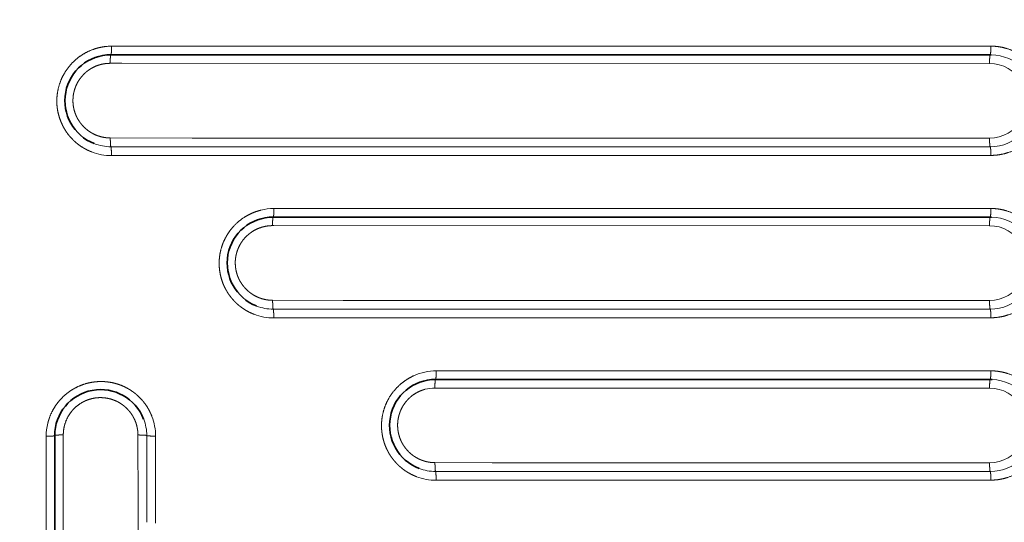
# Model space of a CAD drawing. Extents: x 117 to 1015, y -24 to 896.
# Tile 10 of 24: x 736 to 907, y 220 to 308. Entities that reach past the tile are written whole.
import ezdxf
from ezdxf.enums import TextEntityAlignment as Align

# ---------------------------------------------------------------- set-up
doc = ezdxf.new("R2010")
doc.units = 0
doc.layers.get('0').update_dxf_attribs({"lineweight": 13})
doc.styles.get("Standard").update_dxf_attribs({"font": 'isocp.shx'})
doc.dimstyles.get("Standard").update_dxf_attribs({"dimtxt": 2.5, "dimasz": 2.5, "dimexe": 1.25, "dimexo": 0.625, "dimtad": 1, "dimcen": 2.5, "dimadec": 0, "dimazin": 0, "dimtfac": 1, "dimtmove": 0, "dimatfit": 0, "dimfxl": 0, "dimarcsym": 0})

# ---------------------------------------------------------------- blocks, each defined once
blk = doc.blocks.new('*D')
at = {"color": 7, "lineweight": 13}
for p, q in [((222.5, 820.5), (131.37, 820.5)), ((133.37, 20.5), (133.37, 820.5)), ((524.07, 494.39), (625.89, 387.57)), ((194.5, 48.5), (194.5, -23.6)), ((994.5, 48.5), (994.5, -23.6)), ((222.5, 20.5), (131.37, 20.5)), ((194.5, -21.6), (994.5, -21.6))]:
    blk.add_line(p, q, dxfattribs=at)
for points in [[(133.89, 818.57), (133.37, 820.5), (132.85, 818.57)], [(564.81, 452.39), (563.11, 453.43), (564.06, 451.68)], [(624.19, 388.61), (625.89, 387.57), (624.94, 389.32)], [(132.85, 22.43), (133.37, 20.5), (133.89, 22.43)], [(196.43, -21.08), (194.5, -21.6), (196.43, -22.12)], [(992.57, -22.12), (994.5, -21.6), (992.57, -21.08)]]:
    blk.add_lwpolyline(points, dxfattribs=at)
for s, rotation, p, p2 in [('%%c', 313.6296, (525.52, 495.77), (532.6, 488.33)), ('91', 313.6296, (533.29, 487.61), (551.98, 468)), ('800', 90, (131.37, 399.48), (131.37, 441.52))]:
    blk.add_text(s, height=14, rotation=rotation, dxfattribs=at).set_placement(p, p2, align=Align.FIT)
blk.add_text('800', height=14, dxfattribs=at).set_placement((573.48, -19.6), (615.52, -19.6), align=Align.FIT)
blk = doc.blocks.new('BLOCK8')
at = {"color": 7, "lineweight": 13}
for p, q in [((310.12, -117.56), (157.19, -117.57)), ((309.88, -120.56), (158.96, -120.55)), ((171.18, -133.55), (309.88, -133.56)), ((174.11, -135.06), (310, -135.06)), ((174.24, -136.57), (310.12, -136.56)), ((310.12, -145.8), (185.42, -145.81)), ((309.89, -148.79), (185.42, -148.78)), ((197.48, -161.78), (309.89, -161.79)), ((200.38, -163.29), (310, -163.29)), ((200.5, -164.81), (310.11, -164.8)), ((310.11, -174.03), (213.65, -174.04)), ((309.89, -177.03), (213.41, -177.02)), ((145.8, -310.12), (145.81, -185.42)), ((148.78, -185.42), (148.79, -309.89)), ((223.35, -190.01), (309.89, -190.02)), ((226.18, -191.53), (310, -191.53)), ((226.29, -193.05), (310.11, -193.04)), ((161.79, -309.89), (161.78, -197.48))]:
    blk.add_line(p, q, dxfattribs=at)
at = {"color": 7, "lineweight": 13, "ltscale": 0.004222}
blk.add_line((310.29, -117.56), (310.12, -117.56), dxfattribs=at)
at = {"color": 7, "lineweight": 35}
for p, q in [((157.06, -119.06), (310, -119.06)), ((185.29, -147.3), (310, -147.3)), ((213.53, -175.53), (310, -175.53)), ((147.29, -310), (147.29, -185.3))]:
    blk.add_line(p, q, dxfattribs=at)
at = {"color": 7, "lineweight": 35, "ltscale": 0.003556}
blk.add_line((310.14, -119.06), (310, -119.06), dxfattribs=at)
at = {"color": 7, "lineweight": 13, "ltscale": 0.050602}
blk.add_line((158.96, -120.55), (156.94, -120.55), dxfattribs=at)
at = {"color": 7, "lineweight": 13, "ltscale": 0.355494}
blk.add_line((171.18, -133.55), (156.96, -133.53), dxfattribs=at)
at = {"color": 7, "lineweight": 13, "ltscale": 0.356059}
blk.add_line((171.3, -135.06), (157.06, -135.06), dxfattribs=at)
at = {"color": 7, "lineweight": 13, "ltscale": 0.070314}
blk.add_line((174.11, -135.06), (171.3, -135.06), dxfattribs=at)
at = {"color": 7, "lineweight": 13, "ltscale": 0.356623}
blk.add_line((157.15, -136.6), (171.42, -136.57), dxfattribs=at)
at = {"color": 7, "lineweight": 13, "ltscale": 0.070423}
blk.add_line((171.42, -136.57), (174.24, -136.57), dxfattribs=at)
at = {"color": 7, "lineweight": 13, "ltscale": 0.006557}
blk.add_line((310.38, -145.8), (310.12, -145.8), dxfattribs=at)
at = {"color": 7, "lineweight": 13, "ltscale": 0.00608}
for p, q in [((185.42, -148.78), (185.17, -148.78)), ((148.78, -185.42), (148.78, -185.17))]:
    blk.add_line(p, q, dxfattribs=at)
at = {"color": 7, "lineweight": 35, "ltscale": 0.005523}
blk.add_line((310.22, -147.3), (310, -147.3), dxfattribs=at)
at = {"color": 7, "lineweight": 13, "ltscale": 0.307277}
blk.add_line((197.48, -161.78), (185.19, -161.76), dxfattribs=at)
at = {"color": 7, "lineweight": 13, "ltscale": 0.307764}
blk.add_line((197.6, -163.29), (185.29, -163.29), dxfattribs=at)
at = {"color": 7, "lineweight": 13, "ltscale": 0.069348}
for p, q in [((200.38, -163.29), (197.6, -163.29)), ((163.29, -197.6), (163.29, -200.38))]:
    blk.add_line(p, q, dxfattribs=at)
at = {"color": 7, "lineweight": 13, "ltscale": 0.308251}
blk.add_line((185.39, -164.83), (197.72, -164.81), dxfattribs=at)
at = {"color": 7, "lineweight": 13, "ltscale": 0.069456}
for p, q in [((197.72, -164.81), (200.5, -164.81)), ((164.81, -197.72), (164.81, -200.5))]:
    blk.add_line(p, q, dxfattribs=at)
at = {"color": 7, "lineweight": 13, "ltscale": 0.307278}
blk.add_line((161.76, -185.19), (161.78, -197.48), dxfattribs=at)
at = {"color": 7, "lineweight": 13, "ltscale": 0.307765}
blk.add_line((163.29, -197.6), (163.29, -185.29), dxfattribs=at)
at = {"color": 7, "lineweight": 13, "ltscale": 0.308253}
blk.add_line((164.81, -197.72), (164.83, -185.39), dxfattribs=at)
at = {"color": 7, "lineweight": 13, "ltscale": 0.24792}
blk.add_line((223.35, -190.01), (213.43, -190), dxfattribs=at)
at = {"color": 7, "lineweight": 13, "ltscale": 0.248311}
blk.add_line((223.46, -191.53), (213.53, -191.53), dxfattribs=at)
at = {"color": 7, "lineweight": 13, "ltscale": 0.067872}
blk.add_line((226.18, -191.53), (223.46, -191.53), dxfattribs=at)
at = {"color": 7, "lineweight": 13, "ltscale": 0.248703}
blk.add_line((213.62, -193.06), (223.57, -193.05), dxfattribs=at)
at = {"color": 7, "lineweight": 13, "ltscale": 0.067977}
blk.add_line((223.57, -193.05), (226.29, -193.05), dxfattribs=at)
at = {"color": 7, "lineweight": 13}
for centre, radius, start, end in [((157.19, -127.07), 9.5, 90.0024, 94.6462), ((309.99, -127.06), 8, 270.0346, 88.9453), ((309.88, -127.06), 6.5, 269.9961, 90.0094), ((157.06, -127.06), 8, 248.8226, 269.9944), ((157.14, -127.11), 9.49, 248.8907, 270.0884), ((185.42, -155.3), 9.5, 90.0036, 103.9606), ((309.89, -155.29), 6.5, 269.9963, 90.012), ((310, -155.29), 8, 270.0329, 88.3827), ((185.37, -155.34), 9.49, 248.9841, 270.0882), ((185.29, -155.3), 8, 248.9158, 269.9939), ((213.65, -183.54), 9.5, 90.0056, 114.1853), ((310.11, -183.53), 9.5, 87.5965, 90.0055), ((310, -183.53), 8, 270.0306, 87.5576), ((213.41, -183.52), 6.5, 89.9946, 105.1427), ((309.89, -183.53), 6.5, 269.9964, 90.0161), ((155.3, -185.42), 9.5, 166.0394, 179.9964), ((155.3, -185.29), 8, 0.0061, 21.0842), ((155.34, -185.37), 9.49, 359.9118, 21.0159), ((213.53, -183.53), 8, 249.0463, 269.9955), ((213.61, -183.58), 9.49, 249.1158, 270.089)]:
    blk.add_arc(centre, radius, start, end, dxfattribs=at)
at = {"color": 7, "lineweight": 35}
for centre, start, end in [((157.06, -127.06), 90, 248.8199), ((185.29, -155.29), 90, 248.9124), ((213.53, -183.53), 90, 249.0445), ((310, -183.53), 87.5914, 90), ((155.29, -185.3), 21.0876, 180.0006)]:
    blk.add_arc(centre, 8, start, end, dxfattribs=at)
at = {"color": 7, "lineweight": 13}
for points, knots in [([(156.42, -117.6), (155.52, -117.67), (154.67, -117.85), (153.87, -118.11), (152.18, -118.87), (150.76, -119.97), (150.05, -120.68), (148.97, -122.08), (148.22, -123.75), (147.96, -124.52), (147.67, -125.85), (147.63, -127.31), (147.66, -127.91), (147.78, -128.85), (148.04, -129.82), (148.16, -130.18), (148.41, -130.86), (148.74, -131.53), (148.91, -131.85), (149.24, -132.39), (149.62, -132.91), (149.79, -133.12), (150.16, -133.54), (150.55, -133.94), (150.76, -134.14), (151.13, -134.46), (151.51, -134.75), (151.67, -134.87), (152.05, -135.12), (152.44, -135.35), (152.66, -135.48), (153.01, -135.66), (153.36, -135.81), (153.48, -135.86), (153.6, -135.91), (153.72, -135.96)], [0, 0, 0, 0, 0, 0, 6.358322, 6.358322, 6.358322, 14.368454, 14.368454, 14.368454, 20.43562, 20.43562, 20.43562, 24.264565, 24.264565, 24.264565, 26.440867, 26.440867, 26.440867, 28.384297, 28.384297, 28.384297, 29.772413, 29.772413, 29.772413, 31.254575, 31.254575, 31.254575, 32.280894, 32.280894, 32.280894, 33.678081, 33.678081, 33.678081, 34.424029, 34.424029, 34.424029, 34.424029, 34.424029, 34.424029]), ([(157.06, -119.06), (157.07, -119.06), (157.08, -119.04), (157.09, -119.01), (157.12, -118.88), (157.15, -118.65), (157.16, -118.47), (157.18, -118.19), (157.18, -117.88), (157.18, -117.78), (157.19, -117.67), (157.19, -117.57)], [0, 0, 0, 0, 0, 0, 0.719139, 0.719139, 0.719139, 2.191395, 2.191395, 2.191395, 2.958954, 2.958954, 2.958954, 2.958954, 2.958954, 2.958954]), ([(310, -119.06), (310.01, -119.06), (310.02, -119.04), (310.03, -119.01), (310.06, -118.88), (310.08, -118.65), (310.09, -118.47), (310.11, -118.18), (310.11, -117.88), (310.12, -117.77), (310.12, -117.67), (310.12, -117.56)], [0, 0, 0, 0, 0, 0, 0.720418, 0.720418, 0.720418, 2.196611, 2.196611, 2.196611, 2.966432, 2.966432, 2.966432, 2.966432, 2.966432, 2.966432]), ([(310.12, -136.56), (311.12, -136.56), (312.13, -136.43), (313.12, -136.16), (315, -135.37), (316.6, -134.11), (317.31, -133.38), (318.53, -131.74), (319.27, -129.85), (319.52, -128.86), (319.74, -126.83), (319.42, -124.82), (319.13, -123.84), (318.29, -121.98), (317, -120.41), (316.25, -119.71), (314.7, -118.61), (312.92, -117.92), (312.05, -117.7), (311.17, -117.58), (310.29, -117.56)], [0, 0, 0, 0, 0, 0, 7.177084, 7.177084, 7.177084, 14.346085, 14.346085, 14.346085, 21.512574, 21.512574, 21.512574, 28.67844, 28.67844, 28.67844, 35.847028, 35.847028, 35.847028, 42.136314, 42.136314, 42.136314, 42.136314, 42.136314, 42.136314]), ([(156.94, -120.55), (156.94, -120.25), (156.94, -119.94), (156.96, -119.64), (156.98, -119.31), (157.02, -119.12), (157.03, -119.09), (157.04, -119.07), (157.05, -119.06), (157.06, -119.06), (157.06, -119.06), (157.06, -119.06)], [0, 0, 0, 0, 0, 0, 2.135428, 2.135428, 2.135428, 2.707901, 2.707901, 2.707901, 2.82771, 2.82771, 2.82771, 2.82771, 2.82771, 2.82771]), ([(309.88, -120.56), (309.88, -120.25), (309.89, -119.95), (309.9, -119.64), (309.93, -119.3), (309.97, -119.12), (309.97, -119.09), (309.99, -119.07), (310, -119.06), (310, -119.06), (310, -119.06), (310, -119.06)], [0, 0, 0, 0, 0, 0, 2.220196, 2.220196, 2.220196, 2.863274, 2.863274, 2.863274, 2.957213, 2.957213, 2.957213, 2.957213, 2.957213, 2.957213]), ([(156.94, -120.55), (156.2, -120.55), (155.52, -120.65), (154.87, -120.83), (154.06, -121.17), (153.34, -121.62), (153.14, -121.76), (152.63, -122.15), (152.16, -122.61), (151.89, -122.92), (151.36, -123.64), (150.95, -124.47), (150.77, -124.94), (150.59, -125.6), (150.49, -126.31), (150.48, -126.47), (150.46, -126.8), (150.46, -127.13), (150.46, -127.3), (150.48, -127.62), (150.52, -127.95), (150.55, -128.11), (150.6, -128.41), (150.68, -128.73), (150.73, -128.88), (150.82, -129.17), (150.93, -129.46), (150.99, -129.6), (151.11, -129.87), (151.25, -130.14), (151.33, -130.27), (151.51, -130.58), (151.72, -130.88), (151.86, -131.06), (152.08, -131.32), (152.31, -131.57), (152.39, -131.65), (152.56, -131.81), (152.74, -131.97), (152.83, -132.04), (153.04, -132.22), (153.26, -132.37), (153.39, -132.46), (153.7, -132.65), (154.01, -132.82), (154.18, -132.91), (154.54, -133.07), (154.89, -133.19), (155.07, -133.25), (155.58, -133.39), (156.06, -133.48), (156.37, -133.51), (156.67, -133.53), (156.96, -133.53)], [0, 0, 0, 0, 0, 0, 5.965221, 5.965221, 5.965221, 8.295265, 8.295265, 8.295265, 12.378426, 12.378426, 12.378426, 17.027745, 17.027745, 17.027745, 18.410196, 18.410196, 18.410196, 19.679837, 19.679837, 19.679837, 20.825245, 20.825245, 20.825245, 21.872505, 21.872505, 21.872505, 22.7861, 22.7861, 22.7861, 23.630617, 23.630617, 23.630617, 24.806309, 24.806309, 24.806309, 25.427431, 25.427431, 25.427431, 26.048553, 26.048553, 26.048553, 26.919843, 26.919843, 26.919843, 28.099073, 28.099073, 28.099073, 29.328854, 29.328854, 29.328854, 31.665918, 31.665918, 31.665918, 31.665918, 31.665918, 31.665918]), ([(156.96, -133.53), (156.96, -133.84), (156.96, -134.14), (156.97, -134.45), (156.99, -134.8), (157.03, -134.99), (157.04, -135.02), (157.04, -135.05), (157.05, -135.06), (157.06, -135.06), (157.06, -135.06), (157.06, -135.06)], [0, 0, 0, 0, 0, 0, 2.222533, 2.222533, 2.222533, 2.864686, 2.864686, 2.864686, 2.958147, 2.958147, 2.958147, 2.958147, 2.958147, 2.958147]), ([(309.88, -133.56), (309.88, -133.86), (309.89, -134.17), (309.9, -134.47), (309.93, -134.82), (309.97, -135), (309.97, -135.03), (309.98, -135.05), (310, -135.06), (310, -135.06), (310, -135.06), (310, -135.06)], [0, 0, 0, 0, 0, 0, 2.222386, 2.222386, 2.222386, 2.865786, 2.865786, 2.865786, 2.959697, 2.959697, 2.959697, 2.959697, 2.959697, 2.959697]), ([(157.06, -135.06), (157.07, -135.06), (157.07, -135.08), (157.08, -135.1), (157.1, -135.21), (157.12, -135.38), (157.13, -135.5), (157.14, -135.79), (157.15, -136.1), (157.15, -136.26), (157.15, -136.43), (157.15, -136.6)], [0, 0, 0, 0, 0, 0, 0.632139, 0.632139, 0.632139, 1.780252, 1.780252, 1.780252, 2.987107, 2.987107, 2.987107, 2.987107, 2.987107, 2.987107]), ([(310, -135.06), (310.01, -135.06), (310.02, -135.08), (310.03, -135.11), (310.06, -135.24), (310.08, -135.47), (310.09, -135.65), (310.11, -135.94), (310.11, -136.24), (310.11, -136.35), (310.12, -136.46), (310.12, -136.56)], [0, 0, 0, 0, 0, 0, 0.72095, 0.72095, 0.72095, 2.199053, 2.199053, 2.199053, 2.969703, 2.969703, 2.969703, 2.969703, 2.969703, 2.969703]), ([(183.13, -146.09), (181.93, -146.39), (180.83, -146.87), (179.83, -147.5), (178.21, -148.88), (177.02, -150.69), (176.57, -151.6), (176.06, -153.09), (175.88, -154.78), (175.86, -155.38), (175.91, -156.34), (176.09, -157.34), (176.18, -157.71), (176.38, -158.41), (176.66, -159.12), (176.81, -159.45), (177.06, -159.93), (177.35, -160.4), (177.44, -160.55), (177.69, -160.92), (177.96, -161.27), (178.14, -161.48), (178.44, -161.83), (178.77, -162.16), (178.91, -162.29), (179.2, -162.56), (179.5, -162.8), (179.66, -162.92), (179.96, -163.14), (180.27, -163.34), (180.42, -163.44), (180.81, -163.67), (181.21, -163.88), (181.47, -164), (181.72, -164.1), (181.97, -164.2)], [0, 0, 0, 0, 0, 0, 9.47848, 9.47848, 9.47848, 17.502139, 17.502139, 17.502139, 21.573573, 21.573573, 21.573573, 23.87675, 23.87675, 23.87675, 25.894066, 25.894066, 25.894066, 26.823291, 26.823291, 26.823291, 28.215253, 28.215253, 28.215253, 29.203534, 29.203534, 29.203534, 30.225327, 30.225327, 30.225327, 31.161415, 31.161415, 31.161415, 32.720272, 32.720272, 32.720272, 32.720272, 32.720272, 32.720272]), ([(185.29, -147.3), (185.31, -147.3), (185.32, -147.28), (185.33, -147.25), (185.36, -147.12), (185.38, -146.89), (185.39, -146.71), (185.41, -146.42), (185.41, -146.12), (185.42, -146.02), (185.42, -145.91), (185.42, -145.81)], [0, 0, 0, 0, 0, 0, 0.718428, 0.718428, 0.718428, 2.189035, 2.189035, 2.189035, 2.955813, 2.955813, 2.955813, 2.955813, 2.955813, 2.955813]), ([(310, -147.3), (310.01, -147.3), (310.02, -147.28), (310.03, -147.25), (310.06, -147.11), (310.08, -146.89), (310.09, -146.71), (310.11, -146.42), (310.11, -146.12), (310.11, -146.01), (310.12, -145.9), (310.12, -145.8)], [0, 0, 0, 0, 0, 0, 0.720179, 0.720179, 0.720179, 2.195738, 2.195738, 2.195738, 2.965239, 2.965239, 2.965239, 2.965239, 2.965239, 2.965239]), ([(310.11, -164.8), (311.12, -164.8), (312.13, -164.66), (313.12, -164.4), (314.99, -163.6), (316.6, -162.35), (317.31, -161.62), (318.53, -159.98), (319.27, -158.08), (319.52, -157.09), (319.74, -155.07), (319.42, -153.05), (319.13, -152.07), (318.29, -150.22), (317, -148.64), (316.25, -147.95), (314.71, -146.85), (312.95, -146.17), (312.11, -145.95), (311.24, -145.83), (310.38, -145.8)], [0, 0, 0, 0, 0, 0, 7.1766, 7.1766, 7.1766, 14.345787, 14.345787, 14.345787, 21.512424, 21.512424, 21.512424, 28.678347, 28.678347, 28.678347, 35.846844, 35.846844, 35.846844, 42.004038, 42.004038, 42.004038, 42.004038, 42.004038, 42.004038]), ([(185.17, -148.78), (184.43, -148.78), (183.75, -148.89), (183.11, -149.07), (181.9, -149.57), (180.89, -150.33), (180.42, -150.78), (179.8, -151.54), (179.33, -152.43), (179.19, -152.74), (179.01, -153.21), (178.87, -153.72), (178.84, -153.88), (178.77, -154.21), (178.73, -154.54), (178.71, -154.71), (178.69, -155.03), (178.69, -155.37), (178.7, -155.54), (178.72, -155.85), (178.76, -156.18), (178.78, -156.34), (178.84, -156.65), (178.92, -156.96), (178.96, -157.11), (179.05, -157.4), (179.17, -157.7), (179.22, -157.83), (179.34, -158.1), (179.48, -158.37), (179.56, -158.5), (179.74, -158.8), (179.95, -159.11), (180.09, -159.28), (180.33, -159.57), (180.59, -159.84), (180.69, -159.95), (180.93, -160.17), (181.18, -160.37), (181.31, -160.47), (181.61, -160.69), (181.92, -160.88), (182.1, -160.98), (182.45, -161.16), (182.8, -161.31), (182.97, -161.37), (183.55, -161.57), (184.11, -161.69), (184.48, -161.74), (184.85, -161.76), (185.19, -161.76)], [0, 0, 0, 0, 0, 0, 5.98492, 5.98492, 5.98492, 12.426524, 12.426524, 12.426524, 15.600869, 15.600869, 15.600869, 17.079856, 17.079856, 17.079856, 18.459634, 18.459634, 18.459634, 19.726107, 19.726107, 19.726107, 20.865963, 20.865963, 20.865963, 21.909098, 21.909098, 21.909098, 22.813716, 22.813716, 22.813716, 23.647915, 23.647915, 23.647915, 24.810251, 24.810251, 24.810251, 25.629183, 25.629183, 25.629183, 26.507087, 26.507087, 26.507087, 27.682561, 27.682561, 27.682561, 28.878644, 28.878644, 28.878644, 31.696761, 31.696761, 31.696761, 31.696761, 31.696761, 31.696761]), ([(185.17, -148.78), (185.17, -148.48), (185.18, -148.18), (185.19, -147.88), (185.22, -147.54), (185.26, -147.36), (185.27, -147.33), (185.28, -147.3), (185.29, -147.3), (185.29, -147.3), (185.29, -147.3), (185.29, -147.3)], [0, 0, 0, 0, 0, 0, 2.135415, 2.135415, 2.135415, 2.707832, 2.707832, 2.707832, 2.827609, 2.827609, 2.827609, 2.827609, 2.827609, 2.827609]), ([(309.89, -148.79), (309.89, -148.49), (309.89, -148.18), (309.9, -147.88), (309.93, -147.54), (309.97, -147.36), (309.97, -147.32), (309.99, -147.3), (310, -147.3), (310, -147.3), (310, -147.3), (310, -147.3)], [0, 0, 0, 0, 0, 0, 2.219165, 2.219165, 2.219165, 2.861979, 2.861979, 2.861979, 2.955889, 2.955889, 2.955889, 2.955889, 2.955889, 2.955889]), ([(185.19, -161.76), (185.19, -162.07), (185.2, -162.38), (185.21, -162.68), (185.23, -163.03), (185.26, -163.22), (185.27, -163.26), (185.28, -163.28), (185.29, -163.29), (185.29, -163.29), (185.29, -163.29), (185.29, -163.29)], [0, 0, 0, 0, 0, 0, 2.223211, 2.223211, 2.223211, 2.865659, 2.865659, 2.865659, 2.959199, 2.959199, 2.959199, 2.959199, 2.959199, 2.959199]), ([(309.89, -161.79), (309.89, -162.1), (309.89, -162.4), (309.9, -162.71), (309.93, -163.05), (309.97, -163.23), (309.97, -163.26), (309.99, -163.29), (310, -163.29), (310, -163.29), (310, -163.29), (310, -163.29)], [0, 0, 0, 0, 0, 0, 2.223375, 2.223375, 2.223375, 2.867109, 2.867109, 2.867109, 2.9611, 2.9611, 2.9611, 2.9611, 2.9611, 2.9611]), ([(185.29, -163.29), (185.3, -163.3), (185.31, -163.31), (185.32, -163.34), (185.34, -163.44), (185.35, -163.61), (185.36, -163.74), (185.38, -164.02), (185.38, -164.33), (185.39, -164.5), (185.39, -164.66), (185.39, -164.83)], [0, 0, 0, 0, 0, 0, 0.632118, 0.632118, 0.632118, 1.780161, 1.780161, 1.780161, 2.986979, 2.986979, 2.986979, 2.986979, 2.986979, 2.986979]), ([(310, -163.29), (310.01, -163.3), (310.02, -163.31), (310.03, -163.34), (310.06, -163.48), (310.08, -163.71), (310.09, -163.89), (310.1, -164.18), (310.11, -164.48), (310.11, -164.59), (310.11, -164.69), (310.11, -164.8)], [0, 0, 0, 0, 0, 0, 0.720995, 0.720995, 0.720995, 2.199473, 2.199473, 2.199473, 2.970249, 2.970249, 2.970249, 2.970249, 2.970249, 2.970249]), ([(213.53, -175.53), (213.54, -175.53), (213.55, -175.51), (213.56, -175.48), (213.59, -175.35), (213.61, -175.12), (213.63, -174.95), (213.64, -174.66), (213.65, -174.36), (213.65, -174.25), (213.65, -174.15), (213.65, -174.04)], [0, 0, 0, 0, 0, 0, 0.717562, 0.717562, 0.717562, 2.186211, 2.186211, 2.186211, 2.952077, 2.952077, 2.952077, 2.952077, 2.952077, 2.952077]), ([(310, -175.53), (310.01, -175.53), (310.02, -175.51), (310.03, -175.48), (310.06, -175.35), (310.08, -175.12), (310.09, -174.94), (310.1, -174.66), (310.11, -174.35), (310.11, -174.25), (310.11, -174.14), (310.11, -174.03)], [0, 0, 0, 0, 0, 0, 0.719837, 0.719837, 0.719837, 2.194491, 2.194491, 2.194491, 2.963538, 2.963538, 2.963538, 2.963538, 2.963538, 2.963538]), ([(310.11, -193.04), (311.12, -193.04), (312.13, -192.9), (313.11, -192.63), (314.99, -191.84), (316.59, -190.58), (317.31, -189.85), (318.52, -188.22), (319.27, -186.32), (319.51, -185.33), (319.73, -183.3), (319.42, -181.29), (319.13, -180.31), (318.29, -178.45), (317, -176.88), (316.25, -176.18), (314.73, -175.11), (313, -174.43), (312.18, -174.21), (311.35, -174.08), (310.51, -174.04)], [0, 0, 0, 0, 0, 0, 7.175883, 7.175883, 7.175883, 14.345363, 14.345363, 14.345363, 21.512247, 21.512247, 21.512247, 28.678252, 28.678252, 28.678252, 35.846589, 35.846589, 35.846589, 41.810077, 41.810077, 41.810077, 41.810077, 41.810077, 41.810077]), ([(164.2, -181.97), (164.07, -181.64), (163.93, -181.31), (163.75, -180.96), (163.44, -180.4), (163.07, -179.86), (162.91, -179.65), (162.67, -179.33), (162.4, -179.03), (162.3, -178.93), (162.12, -178.73), (161.92, -178.54), (161.82, -178.44), (161.57, -178.21), (161.31, -178), (161.16, -177.87), (160.63, -177.48), (160.08, -177.14), (159.7, -176.93), (158.83, -176.52), (157.97, -176.24), (157.49, -176.12), (156.48, -175.93), (155.51, -175.87), (155, -175.88), (153.59, -175.99), (152.32, -176.33), (151.55, -176.63), (149.91, -177.46), (148.56, -178.62), (147.89, -179.36), (147.07, -180.53), (146.48, -181.87), (146.33, -182.27), (146.2, -182.69), (146.09, -183.13)], [0, 0, 0, 0, 0, 0, 2.069464, 2.069464, 2.069464, 3.459444, 3.459444, 3.459444, 4.161322, 4.161322, 4.161322, 4.8632, 4.8632, 4.8632, 5.902552, 5.902552, 5.902552, 8.272071, 8.272071, 8.272071, 11.221636, 11.221636, 11.221636, 14.701857, 14.701857, 14.701857, 21.110918, 21.110918, 21.110918, 29.314441, 29.314441, 29.314441, 32.735587, 32.735587, 32.735587, 32.735587, 32.735587, 32.735587]), ([(209.76, -174.88), (208.68, -175.37), (207.7, -176.01), (206.83, -176.78), (205.6, -178.25), (204.75, -180.05), (204.48, -180.81), (204.17, -182.13), (204.1, -183.59), (204.12, -184.17), (204.22, -185.11), (204.46, -186.1), (204.56, -186.45), (204.79, -187.12), (205.11, -187.8), (205.27, -188.12), (205.51, -188.54), (205.79, -188.96), (205.87, -189.06), (206.02, -189.28), (206.19, -189.49), (206.27, -189.59), (206.44, -189.8), (206.62, -190), (206.72, -190.1), (206.91, -190.3), (207.11, -190.49), (207.21, -190.58), (207.46, -190.81), (207.73, -191.03), (207.88, -191.15), (208.25, -191.42), (208.63, -191.66), (208.85, -191.79), (209.25, -192.01), (209.66, -192.21), (209.85, -192.29), (210.04, -192.37), (210.23, -192.44)], [0, 0, 0, 0, 0, 0, 9.9087, 9.9087, 9.9087, 16.327257, 16.327257, 16.327257, 20.361989, 20.361989, 20.361989, 22.604657, 22.604657, 22.604657, 24.552687, 24.552687, 24.552687, 25.237716, 25.237716, 25.237716, 25.922745, 25.922745, 25.922745, 26.631459, 26.631459, 26.631459, 27.340173, 27.340173, 27.340173, 28.385419, 28.385419, 28.385419, 29.749753, 29.749753, 29.749753, 30.9534, 30.9534, 30.9534, 30.9534, 30.9534, 30.9534]), ([(213.41, -177.02), (213.41, -176.71), (213.42, -176.41), (213.43, -176.11), (213.46, -175.77), (213.5, -175.59), (213.5, -175.56), (213.51, -175.54), (213.53, -175.53), (213.53, -175.53), (213.53, -175.53), (213.53, -175.53)], [0, 0, 0, 0, 0, 0, 2.205472, 2.205472, 2.205472, 2.844281, 2.844281, 2.844281, 2.937548, 2.937548, 2.937548, 2.937548, 2.937548, 2.937548]), ([(309.89, -177.03), (309.89, -176.72), (309.89, -176.42), (309.91, -176.11), (309.93, -175.77), (309.97, -175.59), (309.98, -175.56), (309.99, -175.54), (310, -175.53), (310, -175.53), (310, -175.53), (310, -175.53)], [0, 0, 0, 0, 0, 0, 2.217669, 2.217669, 2.217669, 2.860091, 2.860091, 2.860091, 2.953956, 2.953956, 2.953956, 2.953956, 2.953956, 2.953956]), ([(211.71, -177.24), (211.24, -177.37), (210.79, -177.54), (210.37, -177.74), (209.48, -178.27), (208.72, -178.96), (208.34, -179.39), (207.82, -180.13), (207.42, -180.97), (207.3, -181.29), (207.15, -181.77), (207.04, -182.28), (207.01, -182.45), (206.94, -182.92), (206.92, -183.41), (206.92, -183.74), (206.97, -184.36), (207.1, -185.01), (207.18, -185.31), (207.32, -185.75), (207.52, -186.2), (207.58, -186.33), (207.71, -186.59), (207.86, -186.85), (207.94, -186.97), (208.07, -187.18), (208.22, -187.39), (208.29, -187.47), (208.42, -187.64), (208.56, -187.8), (208.64, -187.88), (208.82, -188.08), (209.01, -188.26), (209.13, -188.38), (209.37, -188.58), (209.62, -188.76), (209.74, -188.85), (210.03, -189.04), (210.32, -189.21), (210.49, -189.3), (210.75, -189.42), (211, -189.53), (211.09, -189.56), (211.26, -189.63), (211.43, -189.68), (211.52, -189.71), (211.98, -189.85), (212.42, -189.93), (212.77, -189.98), (213.1, -190), (213.43, -190)], [0, 0, 0, 0, 0, 0, 4.56367, 4.56367, 4.56367, 10.322506, 10.322506, 10.322506, 13.49211, 13.49211, 13.49211, 14.948149, 14.948149, 14.948149, 17.516884, 17.516884, 17.516884, 19.615532, 19.615532, 19.615532, 20.478314, 20.478314, 20.478314, 21.279201, 21.279201, 21.279201, 21.846437, 21.846437, 21.846437, 22.413673, 22.413673, 22.413673, 23.252668, 23.252668, 23.252668, 24.078846, 24.078846, 24.078846, 25.219795, 25.219795, 25.219795, 25.821839, 25.821839, 25.821839, 26.423882, 26.423882, 26.423882, 29.111376, 29.111376, 29.111376, 29.111376, 29.111376, 29.111376]), ([(148.78, -185.17), (148.78, -184.43), (148.89, -183.73), (149.08, -183.08), (149.66, -181.7), (150.57, -180.58), (151.18, -180.03), (152.37, -179.25), (153.83, -178.8), (154.48, -178.68), (155.47, -178.64), (156.54, -178.81), (156.85, -178.88), (157.43, -179.05), (158.02, -179.3), (158.29, -179.43), (158.74, -179.69), (159.18, -180.01), (159.36, -180.15), (159.59, -180.34), (159.8, -180.55), (159.86, -180.6), (159.97, -180.72), (160.08, -180.84), (160.13, -180.89), (160.29, -181.08), (160.44, -181.27), (160.54, -181.4), (160.75, -181.71), (160.94, -182.02), (161.04, -182.21), (161.22, -182.58), (161.36, -182.94), (161.43, -183.12), (161.55, -183.51), (161.63, -183.88), (161.67, -184.07), (161.72, -184.42), (161.75, -184.75), (161.76, -184.9), (161.76, -185.05), (161.76, -185.19)], [0, 0, 0, 0, 0, 0, 5.569861, 5.569861, 5.569861, 12.889227, 12.889227, 12.889227, 18.072668, 18.072668, 18.072668, 20.12099, 20.12099, 20.12099, 21.811942, 21.811942, 21.811942, 22.961661, 22.961661, 22.961661, 23.376745, 23.376745, 23.376745, 23.791829, 23.791829, 23.791829, 24.652603, 24.652603, 24.652603, 25.825857, 25.825857, 25.825857, 27.024276, 27.024276, 27.024276, 28.350038, 28.350038, 28.350038, 29.436834, 29.436834, 29.436834, 29.436834, 29.436834, 29.436834]), ([(145.81, -185.42), (146.11, -185.42), (146.41, -185.41), (146.71, -185.4), (147.05, -185.37), (147.24, -185.33), (147.27, -185.32), (147.29, -185.31), (147.29, -185.3), (147.29, -185.3), (147.29, -185.3), (147.29, -185.3)], [0, 0, 0, 0, 0, 0, 2.20884, 2.20884, 2.20884, 2.848597, 2.848597, 2.848597, 2.942001, 2.942001, 2.942001, 2.942001, 2.942001, 2.942001]), ([(147.29, -185.3), (147.29, -185.28), (147.31, -185.27), (147.34, -185.26), (147.47, -185.23), (147.7, -185.21), (147.88, -185.2), (148.17, -185.18), (148.47, -185.18), (148.57, -185.17), (148.68, -185.17), (148.78, -185.17)], [0, 0, 0, 0, 0, 0, 0.716915, 0.716915, 0.716915, 2.185008, 2.185008, 2.185008, 2.950848, 2.950848, 2.950848, 2.950848, 2.950848, 2.950848]), ([(163.29, -185.29), (163.29, -185.28), (163.28, -185.28), (163.25, -185.27), (163.15, -185.25), (162.98, -185.23), (162.85, -185.22), (162.57, -185.21), (162.26, -185.2), (162.1, -185.19), (161.93, -185.19), (161.76, -185.19)], [0, 0, 0, 0, 0, 0, 0.587865, 0.587865, 0.587865, 1.672199, 1.672199, 1.672199, 2.833705, 2.833705, 2.833705, 2.833705, 2.833705, 2.833705]), ([(164.83, -185.39), (164.52, -185.39), (164.21, -185.38), (163.91, -185.37), (163.56, -185.35), (163.37, -185.32), (163.33, -185.31), (163.31, -185.31), (163.3, -185.3), (163.3, -185.3), (163.29, -185.29), (163.29, -185.29)], [0, 0, 0, 0, 0, 0, 2.233008, 2.233008, 2.233008, 2.878857, 2.878857, 2.878857, 2.973136, 2.973136, 2.973136, 2.973136, 2.973136, 2.973136]), ([(213.43, -190), (213.43, -190.31), (213.43, -190.61), (213.44, -190.92), (213.47, -191.27), (213.5, -191.46), (213.51, -191.49), (213.51, -191.52), (213.52, -191.53), (213.53, -191.53), (213.53, -191.53), (213.53, -191.53)], [0, 0, 0, 0, 0, 0, 2.223955, 2.223955, 2.223955, 2.866741, 2.866741, 2.866741, 2.960375, 2.960375, 2.960375, 2.960375, 2.960375, 2.960375]), ([(309.89, -190.02), (309.89, -190.33), (309.89, -190.64), (309.91, -190.94), (309.93, -191.28), (309.97, -191.47), (309.98, -191.5), (309.99, -191.52), (310, -191.53), (310, -191.53), (310, -191.53), (310, -191.53)], [0, 0, 0, 0, 0, 0, 2.224212, 2.224212, 2.224212, 2.868171, 2.868171, 2.868171, 2.962205, 2.962205, 2.962205, 2.962205, 2.962205, 2.962205]), ([(213.53, -191.53), (213.54, -191.53), (213.54, -191.55), (213.55, -191.57), (213.57, -191.68), (213.59, -191.85), (213.6, -191.97), (213.61, -192.25), (213.62, -192.57), (213.62, -192.73), (213.62, -192.9), (213.62, -193.06)], [0, 0, 0, 0, 0, 0, 0.632088, 0.632088, 0.632088, 1.780032, 1.780032, 1.780032, 2.9868, 2.9868, 2.9868, 2.9868, 2.9868, 2.9868]), ([(310, -191.53), (310.01, -191.53), (310.02, -191.55), (310.03, -191.58), (310.06, -191.71), (310.08, -191.94), (310.09, -192.13), (310.1, -192.41), (310.11, -192.72), (310.11, -192.82), (310.11, -192.93), (310.11, -193.04)], [0, 0, 0, 0, 0, 0, 0.721047, 0.721047, 0.721047, 2.200056, 2.200056, 2.200056, 2.971001, 2.971001, 2.971001, 2.971001, 2.971001, 2.971001])]:
    blk.add_open_spline(points, degree=5, knots=knots, dxfattribs=at)

msp = doc.modelspace()

# ---------------------------------------------------------------- block references
at = {"lineweight": 0}
msp.add_blockref('BLOCK8', (594.5, 420.5), dxfattribs=at)

# ---------------------------------------------------------------- dimensions: what is measured, and where the dimension line sits
at = {"color": 0, "lineweight": 0}
for base, p1, p2, angle, middle in [((133.369, 820.5), (224.5, 20.5), (224.5, 820.5), 90, (133.369, 420.5)), ((194.5, -21.599), (994.5, 50.5), (194.5, 50.5), 180, (594.5, -21.599))]:
    dim = msp.add_linear_dim(base=base, p1=p1, p2=p2, angle=angle, dimstyle='Standard', dxfattribs=at)
    dim.commit()
    dim.dimension.update_dxf_attribs({"geometry": '*D', "text_midpoint": middle, "dimtype": 161})
dim = msp.add_diameter_dim_2p(p1=(625.895, 387.566), p2=(563.105, 453.434), dimstyle='Standard', dxfattribs=at)
dim.commit()
dim.dimension.update_dxf_attribs({"geometry": '*D', "text_midpoint": (537.3, 480.504), "dimtype": 163})

doc.saveas('drawing.dxf')
